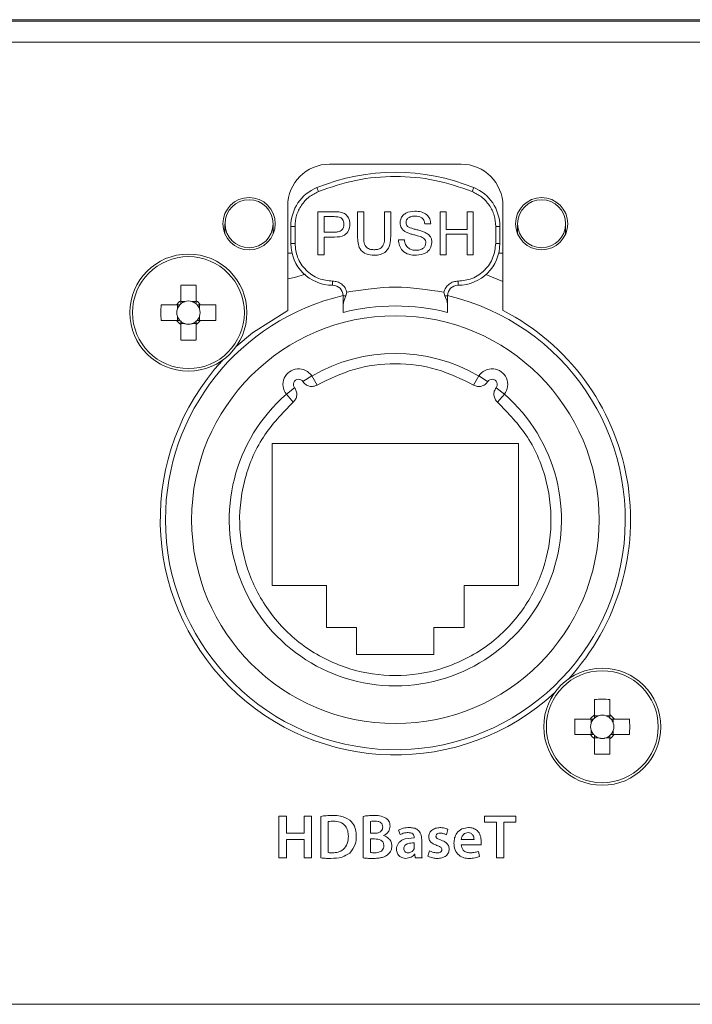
# Model space of a CAD drawing. Header units: millimetres. Extents: x 0 to 1118, y 0 to 864.
# Tile 108 of 256: x 231 to 239, y 459 to 471. Entities that reach past the tile are written whole.
import ezdxf

# ---------------------------------------------------------------- set-up
doc = ezdxf.new("R2010")
doc.units = ezdxf.units.MM

msp = doc.modelspace()

# ---------------------------------------------------------------- linework, layer by layer
at = {"color": 7, "linetype": 'Continuous', "lineweight": 15}
for p, q in [((292.627, 470.994), (219.377, 470.994)), ((219.877, 470.975), (292.127, 470.975)), ((292.377, 470.725), (219.627, 470.725)), ((236.039, 469.268), (234.464, 469.268)), ((234.333, 468.941), (234.314, 468.988)), ((236.171, 468.941), (236.189, 468.988)), ((233.964, 468.768), (233.964, 467.518)), ((234.326, 468.699), (234.515, 468.699)), ((234.326, 468.185), (234.326, 468.699)), ((234.8, 468.699), (234.873, 468.699)), ((234.8, 468.404), (234.8, 468.699)), ((234.873, 468.699), (234.873, 468.407)), ((235.123, 468.699), (235.196, 468.699)), ((235.123, 468.407), (235.123, 468.699)), ((235.196, 468.699), (235.196, 468.404)), ((235.788, 468.699), (235.861, 468.699)), ((235.788, 468.185), (235.788, 468.699)), ((235.861, 468.699), (235.861, 468.488)), ((236.111, 468.699), (236.183, 468.699)), ((236.111, 468.488), (236.111, 468.699)), ((236.183, 468.699), (236.183, 468.185)), ((236.539, 467.518), (236.539, 468.768)), ((233.214, 468.556), (233.214, 468.434)), ((233.789, 468.434), (233.789, 468.556)), ((234.399, 468.64), (234.399, 468.455)), ((234.521, 468.64), (234.399, 468.64)), ((235.676, 468.554), (235.604, 468.554)), ((236.714, 468.556), (236.714, 468.434)), ((237.289, 468.434), (237.289, 468.556)), ((234.002, 468.32), (234.002, 468.524)), ((234.002, 468.524), (234.052, 468.524)), ((234.052, 468.524), (234.052, 468.32)), ((234.399, 468.455), (234.523, 468.455)), ((235.861, 468.488), (236.111, 468.488)), ((236.111, 468.429), (235.861, 468.429)), ((235.861, 468.429), (235.861, 468.185)), ((236.111, 468.185), (236.111, 468.429)), ((236.452, 468.32), (236.452, 468.524)), ((236.452, 468.524), (236.502, 468.524)), ((236.502, 468.524), (236.502, 468.32)), ((234.052, 468.32), (234.002, 468.32)), ((234.525, 468.396), (234.399, 468.396)), ((234.399, 468.396), (234.399, 468.185)), ((235.288, 468.363), (235.36, 468.363)), ((236.502, 468.32), (236.452, 468.32)), ((234.015, 468.205), (233.964, 468.205)), ((234.399, 468.185), (234.326, 468.185)), ((235.861, 468.185), (235.788, 468.185)), ((236.183, 468.185), (236.111, 468.185)), ((236.539, 468.205), (236.488, 468.205)), ((234.502, 467.87), (234.502, 467.82)), ((236.002, 467.82), (236.002, 467.87)), ((236.336, 467.948), (236.539, 467.865)), ((232.684, 467.819), (232.684, 467.634)), ((232.869, 467.634), (232.869, 467.819)), ((234.672, 467.736), (234.659, 467.695)), ((235.844, 467.695), (235.832, 467.736)), ((232.733, 467.625), (232.684, 467.625)), ((232.869, 467.625), (232.821, 467.625)), ((234.659, 467.695), (234.627, 467.695)), ((234.627, 467.581), (234.627, 467.695)), ((235.877, 467.695), (235.844, 467.695)), ((235.877, 467.695), (235.877, 467.581)), ((232.636, 467.585), (232.45, 467.585)), ((232.645, 467.585), (232.645, 467.537)), ((232.909, 467.537), (232.909, 467.585)), ((233.103, 467.585), (232.918, 467.585)), ((232.45, 467.4), (232.636, 467.4)), ((232.645, 467.449), (232.645, 467.4)), ((232.684, 467.361), (232.733, 467.361)), ((232.821, 467.361), (232.869, 467.361)), ((232.909, 467.4), (232.909, 467.449)), ((232.918, 467.4), (233.103, 467.4)), ((232.684, 467.351), (232.684, 467.166)), ((232.869, 467.166), (232.869, 467.351)), ((234.147, 466.668), (234.252, 466.736)), ((234.252, 466.736), (234.315, 466.627)), ((236.188, 466.627), (236.251, 466.736)), ((236.251, 466.736), (236.356, 466.668)), ((233.948, 466.517), (234.046, 466.595)), ((236.458, 466.595), (236.556, 466.517)), ((234.03, 466.423), (233.948, 466.517)), ((236.556, 466.517), (236.474, 466.423)), ((236.727, 465.93), (233.777, 465.93)), ((233.777, 465.93), (233.777, 464.23)), ((236.727, 464.23), (236.727, 465.93)), ((233.777, 464.23), (234.427, 464.23)), ((234.427, 464.23), (234.427, 463.73)), ((236.077, 464.23), (236.727, 464.23)), ((236.077, 463.73), (236.077, 464.23)), ((234.427, 463.73), (234.789, 463.73)), ((234.789, 463.73), (234.789, 463.405)), ((235.714, 463.405), (235.714, 463.73)), ((235.714, 463.73), (236.077, 463.73)), ((234.789, 463.405), (235.714, 463.405)), ((237.634, 462.869), (237.634, 462.684)), ((237.819, 462.684), (237.819, 462.869)), ((237.683, 462.675), (237.634, 462.675)), ((237.819, 462.675), (237.771, 462.675)), ((237.586, 462.635), (237.4, 462.635)), ((237.595, 462.635), (237.595, 462.587)), ((237.859, 462.587), (237.859, 462.635)), ((238.053, 462.635), (237.868, 462.635)), ((237.4, 462.45), (237.586, 462.45)), ((237.595, 462.499), (237.595, 462.45)), ((237.859, 462.45), (237.859, 462.499)), ((237.868, 462.45), (238.053, 462.45)), ((237.634, 462.411), (237.683, 462.411)), ((237.634, 462.401), (237.634, 462.216)), ((237.771, 462.411), (237.819, 462.411)), ((237.819, 462.216), (237.819, 462.401)), ((233.859, 461.476), (233.859, 460.976)), ((233.948, 461.476), (233.859, 461.476)), ((233.948, 461.27), (233.948, 461.476)), ((234.25, 461.476), (234.161, 461.476)), ((234.161, 461.476), (234.161, 461.27)), ((234.25, 460.976), (234.25, 461.476)), ((234.36, 461.472), (234.36, 460.975)), ((234.449, 461.039), (234.449, 461.409)), ((234.868, 461.472), (234.868, 460.975)), ((234.956, 461.269), (234.956, 461.411)), ((236.692, 461.476), (236.317, 461.476)), ((236.317, 461.476), (236.317, 461.401)), ((236.317, 461.401), (236.46, 461.401)), ((236.46, 461.401), (236.46, 460.976)), ((236.548, 460.976), (236.548, 461.401)), ((236.548, 461.401), (236.692, 461.401)), ((236.692, 461.401), (236.692, 461.476)), ((234.161, 461.27), (233.948, 461.27)), ((235.003, 461.269), (234.956, 461.269)), ((235.111, 461.242), (235.111, 461.243)), ((235.291, 461.308), (235.309, 461.253)), ((235.864, 461.251), (235.881, 461.316)), ((233.948, 460.976), (233.948, 461.195)), ((233.948, 461.195), (234.161, 461.195)), ((234.161, 461.195), (234.161, 460.976)), ((234.956, 461.203), (235.001, 461.203)), ((234.956, 461.039), (234.956, 461.203)), ((235.476, 461.22), (235.476, 461.214)), ((235.479, 461.154), (235.479, 461.105)), ((235.567, 461.063), (235.567, 461.196)), ((236.193, 461.194), (236.04, 461.194)), ((236.04, 461.133), (236.277, 461.133)), ((235.482, 461.018), (235.485, 461.018)), ((235.485, 461.018), (235.49, 460.976)), ((235.659, 461.061), (235.641, 460.995)), ((236.26, 460.99), (236.246, 461.053)), ((233.859, 460.976), (233.948, 460.976)), ((234.161, 460.976), (234.25, 460.976)), ((235.49, 460.976), (235.572, 460.976)), ((236.46, 460.976), (236.548, 460.976)), ((219.627, 459.225), (292.377, 459.225))]:
    msp.add_line(p, q, dxfattribs=at)
at = {"color": 7, "linetype": 'Continuous', "lineweight": 15, "flags": 128}
for points in [[(233.964, 467.895), (234.045, 467.912), (234.177, 467.952)], [(233.964, 467.518), (233.542, 467.251), (233.348, 467.088)]]:
    msp.add_lwpolyline(points, dxfattribs=at)
at = {"color": 7, "linetype": 'Continuous', "lineweight": 15}
for centre, radius in [((233.502, 468.556), 0.313), ((233.502, 468.556), 0.287), ((237.002, 468.556), 0.312), ((237.002, 468.556), 0.287), ((232.777, 467.493), 0.7), ((232.777, 467.493), 0.669), ((235.252, 465.018), 2.437), ((237.727, 462.543), 0.7), ((237.727, 462.543), 0.669)]:
    msp.add_circle(centre, radius, dxfattribs=at)
for centre, radius, start, end in [((234.464, 468.768), 0.5, 90, 180), ((236.039, 468.768), 0.5, 0, 90), ((235.252, 466.67), 2.5, 67.9757, 112.0243), ((234.502, 468.524), 0.5, 112.0243, 180), ((236.002, 468.524), 0.5, 0, 67.9757), ((234.502, 468.32), 0.5, 180, 270), ((236.002, 468.32), 0.5, 270, 0), ((232.777, 465.077), 2.744, 88.068, 91.932), ((234.502, 467.695), 0.125, 0, 90), ((236.002, 467.695), 0.125, 90, 180), ((235.252, 465.018), 2.75, 103.1366, 180), ((235.252, 465.018), 2.75, 180, 76.8634), ((232.777, 467.493), 0.169, 123.2306, 146.7694), ((232.777, 467.493), 0.139, 131.7182, 138.2818), ((232.777, 467.493), 0.139, 108.4302, 131.7182), ((232.777, 467.493), 0.139, 71.5698, 108.4302), ((232.777, 467.493), 0.139, 48.2818, 71.5698), ((232.777, 467.493), 0.169, 33.2306, 56.7694), ((232.777, 467.493), 0.139, 41.7182, 48.2818), ((235.192, 467.493), 2.744, 178.068, 181.932), ((232.777, 467.493), 0.139, 161.5698, 198.4302), ((232.777, 467.493), 0.139, 138.2818, 161.5698), ((232.777, 467.493), 0.139, 18.4302, 41.7182), ((232.777, 467.493), 0.139, 341.5698, 18.4302), ((230.361, 467.493), 2.744, 358.068, 1.932), ((235.252, 465.018), 2.555, 75.8406, 104.1594), ((235.252, 465.018), 2.813, 317.388, 62.7562), ((232.777, 467.493), 0.169, 213.2306, 236.7694), ((232.777, 467.493), 0.139, 198.4302, 221.7182), ((232.777, 467.493), 0.139, 221.7182, 228.2818), ((232.777, 467.493), 0.139, 228.2818, 251.5698), ((232.777, 467.493), 0.139, 251.5698, 288.4302), ((232.777, 467.493), 0.139, 288.4302, 311.7182), ((232.777, 467.493), 0.169, 303.2306, 326.7694), ((232.777, 467.493), 0.139, 311.7182, 318.2818), ((232.777, 467.493), 0.139, 318.2818, 341.5698), ((232.777, 469.908), 2.744, 268.068, 271.932), ((235.252, 465.018), 2.812, 137.388, 312.612), ((235.252, 465.018), 1.987, 59.8073, 120.1927), ((234.095, 466.634), 0.187, 32.8964, 218.3036), ((236.409, 466.634), 0.188, 321.6964, 147.1036), ((234.095, 466.634), 0.0625, 32.8964, 218.3036), ((236.409, 466.634), 0.0625, 321.6964, 147.1036), ((235.252, 465.018), 1.987, 131.0073, 48.9927), ((237.727, 460.127), 2.744, 88.068, 91.932), ((237.727, 462.543), 0.169, 123.2306, 146.7694), ((237.727, 462.543), 0.139, 108.4302, 131.7182), ((237.727, 462.543), 0.139, 71.5698, 108.4302), ((237.727, 462.543), 0.139, 48.2818, 71.5698), ((237.727, 462.543), 0.169, 33.2306, 56.7694), ((240.142, 462.543), 2.744, 178.068, 181.932), ((237.727, 462.543), 0.139, 161.5698, 198.4302), ((237.727, 462.543), 0.139, 138.2818, 161.5698), ((237.727, 462.543), 0.139, 131.7182, 138.2818), ((237.727, 462.543), 0.139, 41.7182, 48.2818), ((237.727, 462.543), 0.139, 18.4302, 41.7182), ((237.727, 462.543), 0.139, 341.5698, 18.4302), ((235.311, 462.543), 2.744, 358.068, 1.932), ((237.727, 462.543), 0.169, 213.2306, 236.7694), ((237.727, 462.543), 0.139, 198.4302, 221.7182), ((237.727, 462.543), 0.139, 221.7182, 228.2818), ((237.727, 462.543), 0.139, 228.2818, 251.5698), ((237.727, 462.543), 0.139, 288.4302, 311.7182), ((237.727, 462.543), 0.169, 303.2306, 326.7694), ((237.727, 462.543), 0.139, 311.7182, 318.2818), ((237.727, 462.543), 0.139, 318.2818, 341.5698), ((237.727, 462.543), 0.139, 251.5698, 288.4302), ((237.727, 464.958), 2.744, 268.068, 271.932)]:
    msp.add_arc(centre, radius, start, end, dxfattribs=at)
for centre, major_axis, start_param, end_param in [((232.777, 467.51), (0, 0.123), 5.913772, 6.652598), ((232.76, 467.493), (0.123, 0), 2.77218, 3.511006), ((232.794, 467.493), (0.123, 0), 5.913772, 6.652598), ((232.777, 467.475), (0, 0.123), 2.77218, 3.511006), ((237.727, 462.56), (0, 0.123), 5.913772, 6.652598), ((237.71, 462.543), (0.123, 0), 2.77218, 3.511006), ((237.744, 462.543), (0.123, 0), 5.913772, 6.652598), ((237.727, 462.525), (0, 0.123), 2.77218, 3.511006)]:
    msp.add_ellipse(centre, major_axis=major_axis, ratio=0.990116, start_param=start_param, end_param=end_param, dxfattribs=at)
for points, knots in [([(236.171, 468.941), (236.023, 468.992), (235.726, 469.093), (235.252, 469.133), (234.778, 469.093), (234.48, 468.992), (234.333, 468.941)], [0, 0, 0, 0, 0.247677, 0.5, 0.752323, 1, 1, 1, 1]), ([(234.333, 468.941), (234.294, 468.921), (234.214, 468.881), (234.124, 468.779), (234.063, 468.657), (234.055, 468.568), (234.052, 468.524)], [0, 0, 0, 0, 0.24442, 0.5, 0.75558, 1, 1, 1, 1]), ([(236.452, 468.524), (236.448, 468.568), (236.441, 468.657), (236.38, 468.779), (236.289, 468.881), (236.209, 468.921), (236.171, 468.941)], [0, 0, 0, 0, 0.24442, 0.5, 0.75558, 1, 1, 1, 1]), ([(234.515, 468.699), (234.529, 468.699), (234.555, 468.699), (234.58, 468.696), (234.591, 468.694)], [0, 0, 0, 0, 0.560101, 1, 1, 1, 1]), ([(234.591, 468.694), (234.61, 468.69), (234.647, 468.681), (234.685, 468.641), (234.705, 468.596), (234.707, 468.566), (234.708, 468.551)], [0, 0, 0, 0, 0.280013, 0.55891, 0.779396, 1, 1, 1, 1]), ([(235.308, 468.565), (235.309, 468.581), (235.313, 468.612), (235.338, 468.654), (235.394, 468.697), (235.448, 468.702), (235.486, 468.706)], [0, 0, 0, 0, 0.187029, 0.374124, 0.56114, 1, 1, 1, 1]), ([(235.486, 468.706), (235.511, 468.704), (235.562, 468.701), (235.628, 468.669), (235.668, 468.614), (235.674, 468.574), (235.676, 468.554)], [0, 0, 0, 0, 0.280797, 0.560151, 0.779877, 1, 1, 1, 1]), ([(234.581, 468.635), (234.57, 468.637), (234.55, 468.64), (234.53, 468.64), (234.521, 468.64)], [0, 0, 0, 0, 0.559585, 1, 1, 1, 1]), ([(234.523, 468.455), (234.538, 468.456), (234.57, 468.457), (234.612, 468.476), (234.633, 468.512), (234.635, 468.537), (234.636, 468.549)], [0, 0, 0, 0, 0.281401, 0.559753, 0.779356, 1, 1, 1, 1]), ([(234.708, 468.551), (234.706, 468.526), (234.7, 468.474), (234.635, 468.4), (234.566, 468.398), (234.525, 468.396)], [0, 0, 0, 0, 0.2807512, 0.5597085, 1, 1, 1, 1]), ([(234.636, 468.549), (234.635, 468.56), (234.634, 468.58), (234.621, 468.606), (234.603, 468.626), (234.588, 468.632), (234.581, 468.635)], [0, 0, 0, 0, 0.280261, 0.560078, 0.78015, 1, 1, 1, 1]), ([(235.383, 468.454), (235.372, 468.46), (235.349, 468.474), (235.316, 468.51), (235.311, 468.544), (235.308, 468.565)], [0, 0, 0, 0, 0.281445, 0.562273, 1, 1, 1, 1]), ([(235.489, 468.646), (235.475, 468.646), (235.447, 468.645), (235.41, 468.63), (235.384, 468.603), (235.381, 468.581), (235.38, 468.57)], [0, 0, 0, 0, 0.28129, 0.56082, 0.78068, 1, 1, 1, 1]), ([(235.38, 468.57), (235.381, 468.56), (235.382, 468.543), (235.393, 468.53), (235.398, 468.524)], [0, 0, 0, 0, 0.559617, 1, 1, 1, 1]), ([(235.604, 468.554), (235.601, 468.57), (235.596, 468.6), (235.554, 468.642), (235.514, 468.645), (235.489, 468.646)], [0, 0, 0, 0, 0.281097, 0.560287, 1, 1, 1, 1]), ([(235.562, 468.397), (235.542, 468.404), (235.509, 468.414), (235.461, 468.426), (235.421, 468.438), (235.396, 468.449), (235.383, 468.454)], [0, 0, 0, 0, 0.339939, 0.560025, 0.780082, 1, 1, 1, 1]), ([(235.398, 468.524), (235.42, 468.513), (235.456, 468.496), (235.51, 468.484), (235.556, 468.472), (235.586, 468.461), (235.6, 468.455)], [0, 0, 0, 0, 0.338408, 0.558974, 0.779535, 1, 1, 1, 1]), ([(235.6, 468.455), (235.614, 468.448), (235.641, 468.435), (235.671, 468.403), (235.687, 468.367), (235.689, 468.343), (235.689, 468.331)], [0, 0, 0, 0, 0.280371, 0.559909, 0.779859, 1, 1, 1, 1]), ([(234.052, 468.32), (234.058, 468.263), (234.067, 468.176), (234.123, 468.071), (234.181, 468), (234.253, 467.941), (234.358, 467.885), (234.445, 467.876), (234.502, 467.87)], [0, 0, 0, 0, 0.239443, 0.369626, 0.5, 0.630183, 0.760557, 1, 1, 1, 1]), ([(234.999, 468.179), (234.967, 468.181), (234.901, 468.184), (234.825, 468.245), (234.803, 468.327), (234.801, 468.378), (234.8, 468.404)], [0, 0, 0, 0, 0.280729, 0.557904, 0.778403, 1, 1, 1, 1]), ([(234.873, 468.407), (234.873, 468.385), (234.873, 468.342), (234.892, 468.281), (234.942, 468.248), (234.976, 468.246), (234.994, 468.245)], [0, 0, 0, 0, 0.281788, 0.560122, 0.779386, 1, 1, 1, 1]), ([(234.994, 468.245), (235.009, 468.245), (235.039, 468.247), (235.083, 468.263), (235.123, 468.319), (235.123, 468.37), (235.123, 468.407)], [0, 0, 0, 0, 0.187561, 0.374239, 0.559719, 1, 1, 1, 1]), ([(235.196, 468.404), (235.195, 468.371), (235.194, 468.307), (235.151, 468.223), (235.075, 468.183), (235.025, 468.18), (234.999, 468.179)], [0, 0, 0, 0, 0.2816273, 0.5591584, 0.7789826, 1, 1, 1, 1]), ([(235.503, 468.179), (235.473, 468.18), (235.413, 468.183), (235.338, 468.226), (235.296, 468.293), (235.29, 468.34), (235.288, 468.363)], [0, 0, 0, 0, 0.2808135, 0.5595629, 0.7796198, 1, 1, 1, 1]), ([(235.36, 468.363), (235.363, 468.344), (235.369, 468.305), (235.407, 468.262), (235.454, 468.241), (235.484, 468.239), (235.5, 468.238)], [0, 0, 0, 0, 0.280632, 0.558674, 0.779197, 1, 1, 1, 1]), ([(235.5, 468.238), (235.515, 468.239), (235.546, 468.241), (235.586, 468.26), (235.612, 468.291), (235.615, 468.316), (235.617, 468.328)], [0, 0, 0, 0, 0.280917, 0.560813, 0.780502, 1, 1, 1, 1]), ([(235.689, 468.331), (235.685, 468.306), (235.677, 468.256), (235.607, 468.191), (235.543, 468.183), (235.503, 468.179)], [0, 0, 0, 0, 0.279942, 0.56008, 1, 1, 1, 1]), ([(235.617, 468.328), (235.616, 468.337), (235.615, 468.354), (235.596, 468.381), (235.575, 468.391), (235.562, 468.397)], [0, 0, 0, 0, 0.280089, 0.55997, 1, 1, 1, 1]), ([(236.002, 467.87), (236.058, 467.876), (236.146, 467.885), (236.251, 467.941), (236.322, 468), (236.38, 468.071), (236.436, 468.176), (236.446, 468.263), (236.452, 468.32)], [0, 0, 0, 0, 0.239443, 0.369626, 0.5, 0.630183, 0.760557, 1, 1, 1, 1]), ([(234.672, 467.736), (234.666, 467.754), (234.653, 467.791), (234.612, 467.835), (234.56, 467.865), (234.521, 467.868), (234.502, 467.87)], [0, 0, 0, 0, 0.242943, 0.5, 0.757057, 1, 1, 1, 1]), ([(235.832, 467.736), (235.838, 467.754), (235.851, 467.791), (235.892, 467.835), (235.944, 467.865), (235.983, 467.868), (236.002, 467.87)], [0, 0, 0, 0, 0.242943, 0.5, 0.757057, 1, 1, 1, 1]), ([(232.684, 467.634), (232.684, 467.632), (232.684, 467.622), (232.684, 467.61), (232.684, 467.599), (232.684, 467.596)], [0, 0, 0, 0, 0.116743, 0.839382, 1, 1, 1, 1]), ([(232.869, 467.596), (232.869, 467.599), (232.869, 467.61), (232.869, 467.622), (232.869, 467.632), (232.869, 467.634)], [0, 0, 0, 0, 0.160618, 0.883257, 1, 1, 1, 1]), ([(234.659, 467.695), (234.647, 467.665), (234.631, 467.625), (234.628, 467.59), (234.627, 467.581)], [0, 0, 0, 0, 0.752751, 1, 1, 1, 1]), ([(235.877, 467.581), (235.875, 467.593), (235.871, 467.629), (235.855, 467.668), (235.844, 467.695)], [0, 0, 0, 0, 0.334586, 1, 1, 1, 1]), ([(232.673, 467.585), (232.671, 467.585), (232.659, 467.585), (232.647, 467.585), (232.637, 467.585), (232.636, 467.585)], [0, 0, 0, 0, 0.160618, 0.883257, 1, 1, 1, 1]), ([(232.918, 467.585), (232.917, 467.585), (232.907, 467.585), (232.894, 467.585), (232.883, 467.585), (232.881, 467.585)], [0, 0, 0, 0, 0.116743, 0.839382, 1, 1, 1, 1]), ([(234.627, 467.495), (234.627, 467.497), (234.627, 467.502), (234.627, 467.536), (234.627, 467.568), (234.627, 467.581)], [0, 0, 0, 0, 0.367496, 0.73481, 1, 1, 1, 1]), ([(235.877, 467.581), (235.877, 467.563), (235.877, 467.526), (235.877, 467.499), (235.877, 467.496), (235.877, 467.495)], [0, 0, 0, 0, 0.377271, 0.754863, 1, 1, 1, 1]), ([(232.636, 467.4), (232.637, 467.4), (232.647, 467.4), (232.659, 467.4), (232.671, 467.4), (232.673, 467.4)], [0, 0, 0, 0, 0.116743, 0.839382, 1, 1, 1, 1]), ([(232.684, 467.389), (232.684, 467.387), (232.684, 467.375), (232.684, 467.363), (232.684, 467.353), (232.684, 467.351)], [0, 0, 0, 0, 0.160618, 0.883257, 1, 1, 1, 1]), ([(232.869, 467.351), (232.869, 467.353), (232.869, 467.363), (232.869, 467.375), (232.869, 467.387), (232.869, 467.389)], [0, 0, 0, 0, 0.116743, 0.839382, 1, 1, 1, 1]), ([(232.881, 467.4), (232.883, 467.4), (232.894, 467.4), (232.907, 467.4), (232.917, 467.4), (232.918, 467.4)], [0, 0, 0, 0, 0.160618, 0.883257, 1, 1, 1, 1]), ([(234.315, 466.627), (234.46, 466.698), (234.755, 466.841), (235.252, 466.9), (235.748, 466.841), (236.043, 466.698), (236.188, 466.627)], [0, 0, 0, 0, 0.24561, 0.5, 0.75439, 1, 1, 1, 1]), ([(234.147, 466.668), (234.157, 466.655), (234.177, 466.63), (234.223, 466.611), (234.272, 466.608), (234.301, 466.621), (234.315, 466.627)], [0, 0, 0, 0, 0.250679, 0.500186, 0.759382, 1, 1, 1, 1]), ([(236.188, 466.627), (236.203, 466.621), (236.232, 466.608), (236.282, 466.611), (236.326, 466.631), (236.347, 466.656), (236.356, 466.668)], [0, 0, 0, 0, 0.250679, 0.500186, 0.759382, 1, 1, 1, 1]), ([(234.03, 466.423), (234.041, 466.435), (234.062, 466.458), (234.075, 466.506), (234.071, 466.555), (234.054, 466.582), (234.046, 466.595)], [0, 0, 0, 0, 0.2506791, 0.5001864, 0.7593816, 1, 1, 1, 1]), ([(236.458, 466.595), (236.449, 466.581), (236.432, 466.554), (236.429, 466.505), (236.442, 466.458), (236.463, 466.434), (236.474, 466.423)], [0, 0, 0, 0, 0.2506791, 0.5001864, 0.7593816, 1, 1, 1, 1]), ([(236.474, 466.423), (236.602, 466.291), (236.865, 466.019), (237.085, 465.482), (237.14, 464.91), (237.022, 464.356), (236.748, 463.86), (236.331, 463.462), (235.812, 463.211), (235.252, 463.128), (234.692, 463.211), (234.173, 463.462), (233.756, 463.86), (233.482, 464.356), (233.363, 464.91), (233.419, 465.482), (233.639, 466.019), (233.901, 466.291), (234.03, 466.423)], [0, 0, 0, 0, 0.061041, 0.125, 0.188959, 0.25, 0.311041, 0.375, 0.438959, 0.5, 0.561041, 0.625, 0.688959, 0.75, 0.811041, 0.875, 0.938959, 1, 1, 1, 1]), ([(237.634, 462.684), (237.634, 462.682), (237.634, 462.672), (237.634, 462.66), (237.634, 462.649), (237.634, 462.646)], [0, 0, 0, 0, 0.116743, 0.839382, 1, 1, 1, 1]), ([(237.819, 462.646), (237.819, 462.649), (237.819, 462.66), (237.819, 462.672), (237.819, 462.682), (237.819, 462.684)], [0, 0, 0, 0, 0.160618, 0.883257, 1, 1, 1, 1]), ([(237.623, 462.635), (237.621, 462.635), (237.609, 462.635), (237.597, 462.635), (237.587, 462.635), (237.586, 462.635)], [0, 0, 0, 0, 0.160618, 0.883257, 1, 1, 1, 1]), ([(237.868, 462.635), (237.867, 462.635), (237.857, 462.635), (237.844, 462.635), (237.833, 462.635), (237.831, 462.635)], [0, 0, 0, 0, 0.116743, 0.839382, 1, 1, 1, 1]), ([(237.586, 462.45), (237.587, 462.45), (237.597, 462.45), (237.609, 462.45), (237.621, 462.45), (237.623, 462.45)], [0, 0, 0, 0, 0.116743, 0.839382, 1, 1, 1, 1]), ([(237.634, 462.439), (237.634, 462.437), (237.634, 462.425), (237.634, 462.413), (237.634, 462.403), (237.634, 462.401)], [0, 0, 0, 0, 0.160618, 0.883257, 1, 1, 1, 1]), ([(237.819, 462.401), (237.819, 462.403), (237.819, 462.413), (237.819, 462.425), (237.819, 462.437), (237.819, 462.439)], [0, 0, 0, 0, 0.116743, 0.839382, 1, 1, 1, 1]), ([(237.831, 462.45), (237.833, 462.45), (237.844, 462.45), (237.857, 462.45), (237.867, 462.45), (237.868, 462.45)], [0, 0, 0, 0, 0.160618, 0.883257, 1, 1, 1, 1]), ([(234.503, 461.482), (234.476, 461.482), (234.429, 461.482), (234.381, 461.475), (234.36, 461.472)], [0, 0, 0, 0, 0.560025, 1, 1, 1, 1]), ([(234.708, 461.427), (234.672, 461.447), (234.608, 461.481), (234.535, 461.482), (234.503, 461.482)], [0, 0, 0, 0, 0.557897, 1, 1, 1, 1]), ([(234.999, 461.482), (234.974, 461.482), (234.93, 461.481), (234.887, 461.475), (234.868, 461.472)], [0, 0, 0, 0, 0.560087, 1, 1, 1, 1]), ([(235.14, 461.45), (235.115, 461.462), (235.07, 461.483), (235.02, 461.482), (234.999, 461.482)], [0, 0, 0, 0, 0.557718, 1, 1, 1, 1]), ([(234.449, 461.409), (234.46, 461.411), (234.481, 461.414), (234.502, 461.414), (234.511, 461.415)], [0, 0, 0, 0, 0.559764, 1, 1, 1, 1]), ([(234.511, 461.415), (234.538, 461.413), (234.592, 461.409), (234.657, 461.363), (234.686, 461.298), (234.688, 461.256), (234.69, 461.235)], [0, 0, 0, 0, 0.280533, 0.55895, 0.779067, 1, 1, 1, 1]), ([(234.785, 461.238), (234.782, 461.278), (234.777, 461.351), (234.729, 461.404), (234.708, 461.427)], [0, 0, 0, 0, 0.560354, 1, 1, 1, 1]), ([(234.956, 461.411), (234.966, 461.412), (234.983, 461.415), (235, 461.415), (235.008, 461.415)], [0, 0, 0, 0, 0.559716, 1, 1, 1, 1]), ([(235.008, 461.415), (235.02, 461.414), (235.045, 461.413), (235.078, 461.4), (235.099, 461.373), (235.1, 461.354), (235.101, 461.344)], [0, 0, 0, 0, 0.2811627, 0.5608767, 0.7798429, 1, 1, 1, 1]), ([(235.19, 461.355), (235.187, 461.376), (235.183, 461.415), (235.153, 461.44), (235.14, 461.45)], [0, 0, 0, 0, 0.559537, 1, 1, 1, 1]), ([(235.101, 461.344), (235.1, 461.335), (235.099, 461.318), (235.084, 461.296), (235.053, 461.273), (235.024, 461.271), (235.003, 461.269)], [0, 0, 0, 0, 0.187006, 0.373788, 0.560804, 1, 1, 1, 1]), ([(235.111, 461.243), (235.123, 461.249), (235.147, 461.261), (235.181, 461.298), (235.186, 461.333), (235.19, 461.355)], [0, 0, 0, 0, 0.281245, 0.562043, 1, 1, 1, 1]), ([(235.21, 461.118), (235.209, 461.134), (235.206, 461.166), (235.173, 461.216), (235.134, 461.232), (235.111, 461.242)], [0, 0, 0, 0, 0.281119, 0.561292, 1, 1, 1, 1]), ([(235.419, 461.338), (235.394, 461.337), (235.35, 461.335), (235.309, 461.316), (235.291, 461.308)], [0, 0, 0, 0, 0.560206, 1, 1, 1, 1]), ([(235.309, 461.253), (235.326, 461.261), (235.356, 461.275), (235.389, 461.277), (235.404, 461.277)], [0, 0, 0, 0, 0.55954, 1, 1, 1, 1]), ([(235.404, 461.277), (235.414, 461.277), (235.433, 461.275), (235.46, 461.265), (235.474, 461.243), (235.476, 461.227), (235.476, 461.22)], [0, 0, 0, 0, 0.281321, 0.560137, 0.780481, 1, 1, 1, 1]), ([(235.567, 461.196), (235.565, 461.217), (235.562, 461.261), (235.525, 461.314), (235.471, 461.335), (235.437, 461.337), (235.419, 461.338)], [0, 0, 0, 0, 0.2800223, 0.5585529, 0.7787977, 1, 1, 1, 1]), ([(235.786, 461.338), (235.768, 461.336), (235.731, 461.333), (235.685, 461.307), (235.656, 461.269), (235.652, 461.24), (235.651, 461.225)], [0, 0, 0, 0, 0.2807336, 0.5601263, 0.7800333, 1, 1, 1, 1]), ([(235.738, 461.235), (235.738, 461.239), (235.739, 461.248), (235.747, 461.259), (235.763, 461.269), (235.777, 461.27), (235.788, 461.271)], [0, 0, 0, 0, 0.186957, 0.373762, 0.560843, 1, 1, 1, 1]), ([(235.881, 461.316), (235.864, 461.323), (235.834, 461.336), (235.801, 461.337), (235.786, 461.338)], [0, 0, 0, 0, 0.559441, 1, 1, 1, 1]), ([(235.788, 461.271), (235.803, 461.27), (235.829, 461.268), (235.853, 461.256), (235.864, 461.251)], [0, 0, 0, 0, 0.559612, 1, 1, 1, 1]), ([(236.126, 461.338), (236.099, 461.335), (236.045, 461.329), (235.988, 461.277), (235.957, 461.215), (235.954, 461.173), (235.953, 461.152)], [0, 0, 0, 0, 0.280017, 0.558665, 0.779256, 1, 1, 1, 1]), ([(236.04, 461.194), (236.042, 461.206), (236.047, 461.229), (236.066, 461.258), (236.093, 461.274), (236.111, 461.276), (236.121, 461.277)], [0, 0, 0, 0, 0.280131, 0.560217, 0.779617, 1, 1, 1, 1]), ([(236.121, 461.277), (236.132, 461.276), (236.156, 461.274), (236.18, 461.25), (236.191, 461.222), (236.192, 461.203), (236.193, 461.194)], [0, 0, 0, 0, 0.280603, 0.557814, 0.779057, 1, 1, 1, 1]), ([(236.28, 461.17), (236.278, 461.194), (236.273, 461.242), (236.238, 461.302), (236.182, 461.333), (236.145, 461.337), (236.126, 461.338)], [0, 0, 0, 0, 0.280027, 0.559697, 0.779276, 1, 1, 1, 1]), ([(234.69, 461.235), (234.688, 461.205), (234.684, 461.147), (234.638, 461.075), (234.568, 461.04), (234.522, 461.038), (234.499, 461.036)], [0, 0, 0, 0, 0.280838, 0.55918, 0.779171, 1, 1, 1, 1]), ([(234.708, 461.032), (234.734, 461.067), (234.78, 461.128), (234.783, 461.204), (234.785, 461.238)], [0, 0, 0, 0, 0.557971, 1, 1, 1, 1]), ([(235.001, 461.203), (235.028, 461.2), (235.062, 461.198), (235.095, 461.175), (235.111, 461.154), (235.113, 461.134), (235.115, 461.121)], [0, 0, 0, 0, 0.498835, 0.624539, 0.750166, 1, 1, 1, 1]), ([(235.476, 461.214), (235.428, 461.212), (235.368, 461.209), (235.307, 461.172), (235.283, 461.145), (235.268, 461.112), (235.267, 461.088), (235.266, 461.076)], [0, 0, 0, 0, 0.49859, 0.624049, 0.749329, 0.874547, 1, 1, 1, 1]), ([(235.354, 461.087), (235.355, 461.094), (235.356, 461.107), (235.366, 461.125), (235.382, 461.138), (235.419, 461.153), (235.452, 461.154), (235.479, 461.154)], [0, 0, 0, 0, 0.125197, 0.250053, 0.375053, 0.500446, 1, 1, 1, 1]), ([(235.651, 461.225), (235.653, 461.211), (235.657, 461.183), (235.695, 461.146), (235.729, 461.132), (235.75, 461.124)], [0, 0, 0, 0, 0.278482, 0.558656, 1, 1, 1, 1]), ([(235.8, 461.187), (235.787, 461.191), (235.767, 461.198), (235.746, 461.212), (235.739, 461.224), (235.738, 461.231), (235.738, 461.235)], [0, 0, 0, 0, 0.500672, 0.749918, 0.875, 1, 1, 1, 1]), ([(235.75, 461.124), (235.764, 461.119), (235.785, 461.113), (235.806, 461.093), (235.807, 461.08), (235.808, 461.074)], [0, 0, 0, 0, 0.561265, 0.780777, 1, 1, 1, 1]), ([(235.896, 461.081), (235.895, 461.096), (235.891, 461.125), (235.855, 461.165), (235.821, 461.178), (235.8, 461.187)], [0, 0, 0, 0, 0.2797137, 0.5591655, 1, 1, 1, 1]), ([(235.953, 461.152), (235.955, 461.125), (235.959, 461.07), (236.006, 461.005), (236.071, 460.973), (236.114, 460.97), (236.135, 460.969)], [0, 0, 0, 0, 0.280373, 0.559075, 0.779188, 1, 1, 1, 1]), ([(236.147, 461.036), (236.132, 461.038), (236.102, 461.04), (236.064, 461.063), (236.044, 461.098), (236.041, 461.121), (236.04, 461.133)], [0, 0, 0, 0, 0.280199, 0.559621, 0.77932, 1, 1, 1, 1]), ([(236.277, 461.133), (236.278, 461.14), (236.28, 461.152), (236.28, 461.165), (236.28, 461.17)], [0, 0, 0, 0, 0.559844, 1, 1, 1, 1]), ([(234.499, 461.036), (234.49, 461.036), (234.473, 461.036), (234.456, 461.038), (234.449, 461.039)], [0, 0, 0, 0, 0.560099, 1, 1, 1, 1]), ([(234.481, 460.969), (234.526, 460.97), (234.608, 460.973), (234.677, 461.014), (234.708, 461.032)], [0, 0, 0, 0, 0.561095, 1, 1, 1, 1]), ([(235.005, 461.036), (234.996, 461.036), (234.979, 461.037), (234.963, 461.038), (234.956, 461.039)], [0, 0, 0, 0, 0.560038, 1, 1, 1, 1]), ([(234.978, 460.969), (235, 460.969), (235.036, 460.97), (235.086, 460.978), (235.128, 460.99), (235.151, 461.006), (235.163, 461.015)], [0, 0, 0, 0, 0.340266, 0.56041, 0.78039, 1, 1, 1, 1]), ([(235.115, 461.121), (235.114, 461.111), (235.112, 461.091), (235.097, 461.065), (235.061, 461.041), (235.028, 461.038), (235.005, 461.036)], [0, 0, 0, 0, 0.187289, 0.373781, 0.560733, 1, 1, 1, 1]), ([(235.163, 461.015), (235.178, 461.031), (235.205, 461.06), (235.209, 461.1), (235.21, 461.118)], [0, 0, 0, 0, 0.558826, 1, 1, 1, 1]), ([(235.266, 461.076), (235.268, 461.06), (235.272, 461.028), (235.302, 460.992), (235.339, 460.973), (235.364, 460.97), (235.377, 460.969)], [0, 0, 0, 0, 0.2794838, 0.5590877, 0.7792384, 1, 1, 1, 1]), ([(235.405, 461.036), (235.398, 461.036), (235.382, 461.038), (235.364, 461.051), (235.355, 461.069), (235.355, 461.081), (235.354, 461.087)], [0, 0, 0, 0, 0.28009, 0.558909, 0.778952, 1, 1, 1, 1]), ([(235.377, 460.969), (235.4, 460.972), (235.441, 460.976), (235.47, 461.006), (235.482, 461.018)], [0, 0, 0, 0, 0.559566, 1, 1, 1, 1]), ([(235.476, 461.085), (235.472, 461.077), (235.465, 461.062), (235.441, 461.041), (235.419, 461.038), (235.405, 461.036)], [0, 0, 0, 0, 0.280532, 0.561448, 1, 1, 1, 1]), ([(235.479, 461.105), (235.478, 461.101), (235.478, 461.095), (235.476, 461.088), (235.476, 461.085)], [0, 0, 0, 0, 0.559575, 1, 1, 1, 1]), ([(235.572, 460.976), (235.57, 460.992), (235.567, 461.021), (235.567, 461.051), (235.567, 461.063)], [0, 0, 0, 0, 0.559926, 1, 1, 1, 1]), ([(235.751, 461.036), (235.733, 461.038), (235.701, 461.041), (235.672, 461.054), (235.659, 461.061)], [0, 0, 0, 0, 0.559726, 1, 1, 1, 1]), ([(235.75, 460.969), (235.77, 460.97), (235.808, 460.973), (235.858, 460.996), (235.891, 461.036), (235.895, 461.066), (235.896, 461.081)], [0, 0, 0, 0, 0.281082, 0.560587, 0.780261, 1, 1, 1, 1]), ([(235.808, 461.074), (235.808, 461.071), (235.808, 461.064), (235.803, 461.055), (235.797, 461.048), (235.781, 461.037), (235.764, 461.036), (235.751, 461.036)], [0, 0, 0, 0, 0.125367, 0.250894, 0.376156, 0.501724, 1, 1, 1, 1]), ([(236.246, 461.053), (236.228, 461.048), (236.196, 461.037), (236.162, 461.037), (236.147, 461.036)], [0, 0, 0, 0, 0.559706, 1, 1, 1, 1]), ([(234.36, 460.975), (234.383, 460.973), (234.423, 460.969), (234.463, 460.969), (234.481, 460.969)], [0, 0, 0, 0, 0.5599189, 1, 1, 1, 1]), ([(234.868, 460.975), (234.888, 460.973), (234.925, 460.969), (234.962, 460.969), (234.978, 460.969)], [0, 0, 0, 0, 0.55989, 1, 1, 1, 1]), ([(235.641, 460.995), (235.661, 460.987), (235.696, 460.972), (235.734, 460.97), (235.75, 460.969)], [0, 0, 0, 0, 0.559305, 1, 1, 1, 1]), ([(236.135, 460.969), (236.159, 460.97), (236.201, 460.971), (236.242, 460.985), (236.26, 460.99)], [0, 0, 0, 0, 0.5602015, 1, 1, 1, 1])]:
    msp.add_open_spline(points, degree=3, knots=knots, dxfattribs=at)
msp.add_open_spline([(235.832, 467.736), (235.638, 467.767), (235.252, 467.828), (234.865, 467.767), (234.672, 467.736)], degree=3, dxfattribs=at)

doc.saveas('drawing.dxf')
